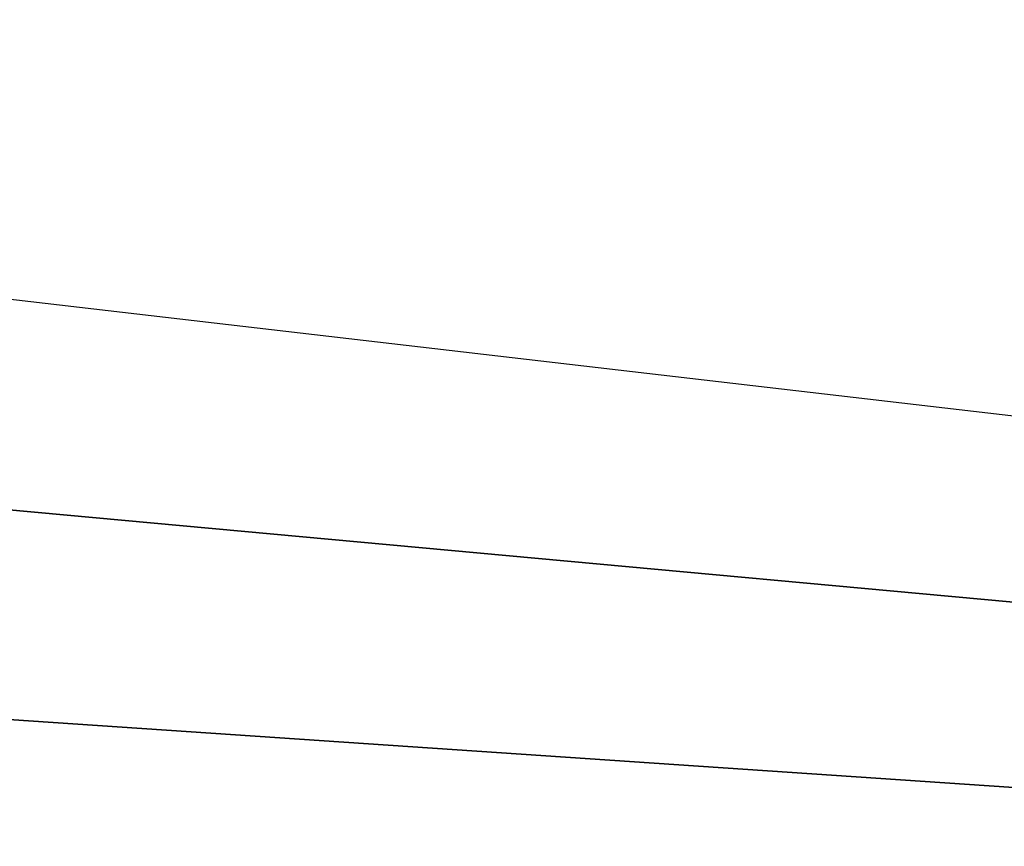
# Model space of a CAD drawing. Header units: metres. Extents: x -50 to 50, y -86 to 50.
# Tile 73 of 252: x 10.0895 to 10.1418, y -76.0468 to -76.0028. Entities that reach past the tile are written whole.
import ezdxf

# ---------------------------------------------------------------- set-up
doc = ezdxf.new("R2010")
doc.units = ezdxf.units.M
doc.layers.add('solid_MONTA1__SW0001', color=7, linetype='CONTINUOUS')

msp = doc.modelspace()

# ---------------------------------------------------------------- linework, layer by layer
at = {"layer": 'solid_MONTA1__SW0001'}
for points in [[(10.052189, -76.037575, 184.179077), (11.010914, -24.735353, 183.803131), (10.052452, -76.025543, 184.178986)], [(10.052452, -76.025543, 184.178986), (11.010914, -24.735353, 183.803131), (10.052716, -76.013474, 184.178909)], [(10.052716, -76.013474, 184.178909), (11.010914, -24.735353, 183.803131), (10.052982, -76.001366, 184.178818)], [(12.3377, -76.046097, 189.822388), (12.339052, -75.98291, 189.822708), (6.302178, -63.681835, 190.151154)], [(10.111287, -82.759895, 189.89386), (10.140171, -82.735634, 189.89267), (6.302178, -63.681835, 190.151154)], [(10.082159, -82.784012, 189.89505), (10.111287, -82.759895, 189.89386), (6.302178, -63.681835, 190.151154)], [(10.052452, -76.025543, 184.178986), (10.052716, -76.013474, 184.178909), (10.54824, -76.071144, 184.260925)], [(10.052189, -76.037575, 184.179077), (10.052452, -76.025543, 184.178986), (10.54824, -76.071144, 184.260925)], [(10.051927, -76.049561, 184.179169), (10.052189, -76.037575, 184.179077), (10.54824, -76.071144, 184.260925)]]:
    msp.add_3dface(points, dxfattribs=at)

doc.saveas('drawing.dxf')
